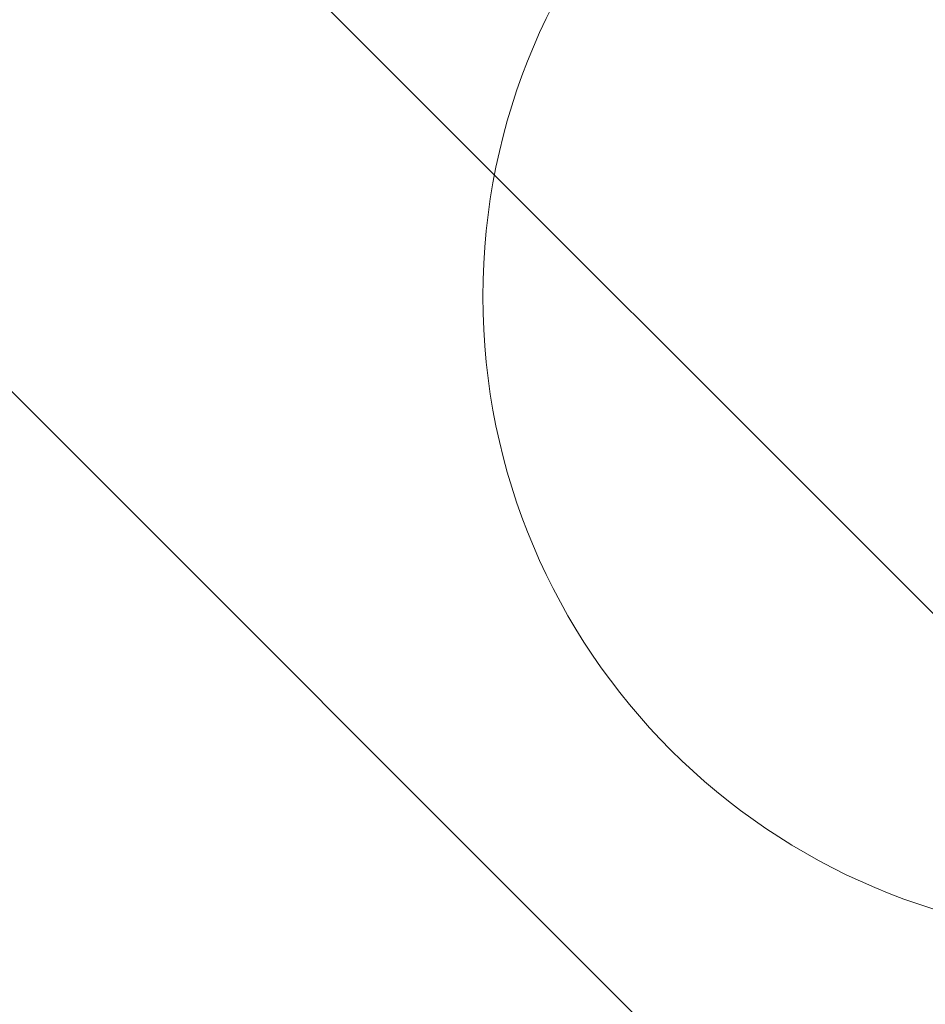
# Model space of a CAD drawing. Header units: metres. Extents: x 179483 to 180084, y 582739 to 582904.
# Tile 119 of 205: x 179744.01 to 179745.75, y 582836.18 to 582838.07. Entities that reach past the tile are written whole.
import ezdxf

# ---------------------------------------------------------------- set-up
doc = ezdxf.new("R2010")
doc.units = ezdxf.units.M
doc.layers.get('0').update_dxf_attribs({"linetype": 'CONTINUOUS', "lineweight": 9})
doc.layers.add('TA - VERDACHT_OBJECT', color=1, linetype='CONTINUOUS', lineweight=18)
doc.layers.add('TA - VRIJGEGEVEN TOT 4M-MV', color=3, linetype='CONTINUOUS', lineweight=18)
doc.styles.get("Standard").update_dxf_attribs({"font": 'arial.ttf'})

# ---------------------------------------------------------------- blocks, each defined once
blk = doc.blocks.new('Object')
at = {"lineweight": 20}
blk.add_circle((0, 0), 1.2358, dxfattribs=at)
at = {"color": 7}
blk.add_attdef('1', (-2.4803, 0.7741), '', height=1.2, dxfattribs=at)

msp = doc.modelspace()

# ---------------------------------------------------------------- hatches: boundary and pattern name
at = {"layer": 'TA - VRIJGEGEVEN TOT 4M-MV'}
h = msp.add_hatch(dxfattribs=at)
h.set_pattern_fill('ANSI31', color=256, scale=0.3, angle=90, style=0)
h.paths.add_polyline_path([(179737.4315, 582842.3705), (179746.8474, 582841.7023), (179746.8618, 582841.7086), (179746.8569, 582841.6589), (179746.8286, 582841.6019), (179746.5068, 582841.0978), (179744.4536, 582839.5635), (179744.4311, 582838.3452), (179745.8976, 582838.2324), (179746.33, 582838.3609), (179746.3502, 582838.3669), (179746.7324, 582838.4806), (179748.4922, 582838.3001), (179749.9588, 582837.6909), (179750.7485, 582837.9842), (179751.2382, 582837.9462), (179753.0723, 582837.8037), (179753.4488, 582838.242), (179754.584, 582839.5635), (179753.8168, 582841.2076), (179760.0591, 582840.7646), (179777.1171, 582839.5005), (179779.1577, 582839.3493), (179779.1541, 582839.1574), (179779.1379, 582838.6973), (179779.0494, 582836.1839), (179779.0413, 582835.9536), (179779.0466, 582835.8165), (179772.7141, 582836.3686), (179771.8123, 582836.4472), (179767.4253, 582836.8297), (179766.7664, 582837.3826), (179761.2441, 582837.312), (179760.6148, 582836.9598), (179754.2295, 582837.3771), (179753.0495, 582837.4542), (179751.2153, 582837.5744), (179749.1732, 582837.7082), (179746.3341, 582837.8939), (179746.3112, 582837.8955), (179746.2675, 582837.3666), (179746.1999, 582836.5487), (179746.1956, 582836.4989), (179746.1914, 582836.4491), (179746.1367, 582836.4042), (179746.1318, 582836.3545), (179746.1269, 582836.3047), (179746.122, 582836.2549), (179746.117, 582836.2052), (179746.1121, 582836.1554), (179746.1072, 582836.1057), (179746.1052, 582836.0858), (179745.9895, 582835.5976), (179745.9536, 582835.5682), (179745.9487, 582835.5184), (179745.894, 582835.4736), (179745.8891, 582835.4238), (179745.8842, 582835.374), (179745.8793, 582835.3243), (179745.8744, 582835.2745), (179745.8694, 582835.2248), (179745.8645, 582835.175), (179745.8596, 582835.1253), (179745.8049, 582835.0804), (179745.8, 582835.0307), (179745.7951, 582834.9809), (179745.7902, 582834.9311), (179745.7853, 582834.8814), (179745.7804, 582834.8316), (179745.7754, 582834.7819), (179745.7705, 582834.7321), (179745.7656, 582834.6824), (179745.7607, 582834.6326), (179745.7558, 582834.5828), (179745.7509, 582834.5331), (179745.7459, 582834.4833), (179745.741, 582834.4336), (179745.7361, 582834.3838), (179745.7312, 582834.334), (179745.7263, 582834.2843), (179745.7214, 582834.2345), (179745.7164, 582834.1848), (179746.014, 582833.1282), (179746.0113, 582833.1005), (179746.0088, 582833.0757), (179746.0063, 582833.0508), (179746.0512, 582832.9961), (179746.0463, 582832.9463), (179746.0414, 582832.8966), (179746.0364, 582832.8468), (179746.0315, 582832.7971), (179746.0266, 582832.7473), (179746.0217, 582832.6976), (179746.0168, 582832.6478), (179746.0119, 582832.598), (179746.0069, 582832.5483), (179746.002, 582832.4985), (179745.9971, 582832.4488), (179745.9922, 582832.399), (179745.9873, 582832.3492), (179745.9824, 582832.2995), (179745.9774, 582832.2497), (179745.9725, 582832.2), (179745.9676, 582832.1502), (179745.9627, 582832.1005), (179745.9578, 582832.0507), (179745.9529, 582832.0009), (179745.9479, 582831.9512), (179745.943, 582831.9014), (179745.9381, 582831.8517), (179745.9332, 582831.8019), (179745.9283, 582831.7522), (179745.9234, 582831.7024), (179745.9184, 582831.6526), (179745.9135, 582831.6029), (179745.9086, 582831.5531), (179745.9037, 582831.5034), (179745.8988, 582831.4536), (179745.8939, 582831.4038), (179745.8889, 582831.3541), (179745.884, 582831.3043), (179745.8791, 582831.2546), (179745.8742, 582831.2048), (179745.8728, 582831.1902), (179743.3791, 582831.8089), (179742.7344, 582837.4771), (179742.6733, 582838.0143), (179742.6658, 582838.0811), (179738.909, 582838.1345), (179737.861, 582839.9268), (179737.2766, 582841.6325), (179736.2193, 582842.4566)])

# ---------------------------------------------------------------- block references
at = {"layer": 'TA - VERDACHT_OBJECT', "linetype": 'ByBlock'}
msp.add_blockref('Object', (179746.135, 582837.541), dxfattribs=at)

doc.saveas('drawing.dxf')
